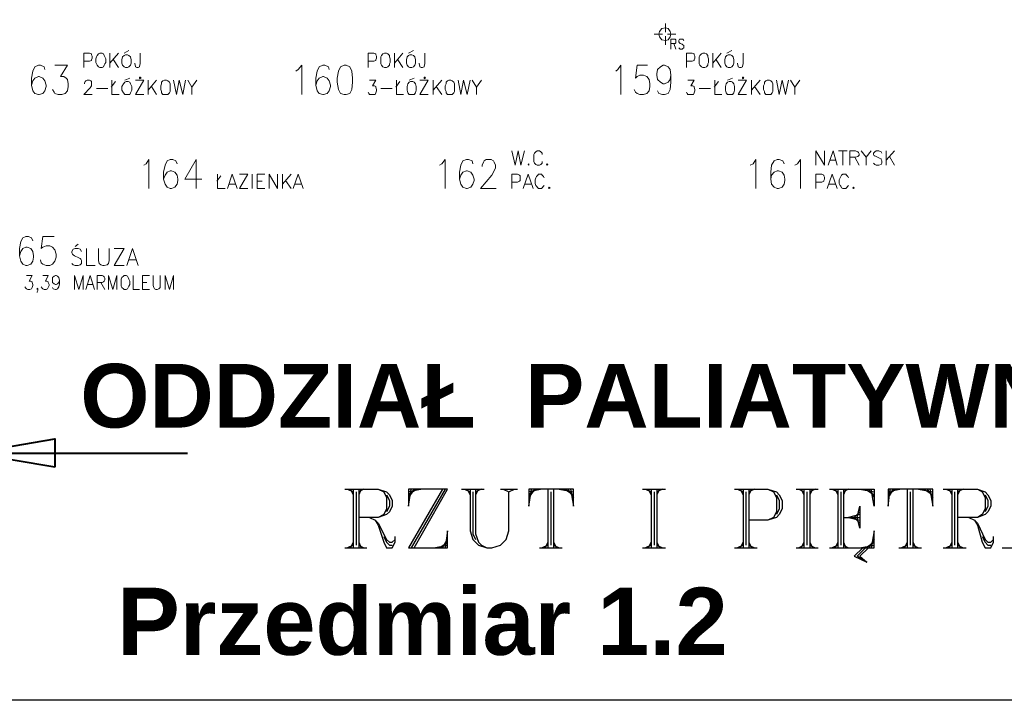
# Model space of a CAD drawing. Header units: millimetres. Extents: x 1 to 17496, y 1 to 30809.
# Tile 81 of 256: x 9743 to 10915, y 11395 to 12206. Entities that reach past the tile are written whole.
import ezdxf

# ---------------------------------------------------------------- set-up
doc = ezdxf.new("R2010")
doc.units = ezdxf.units.MM
doc.linetypes.add('CENTER', pattern=[2, 1.25, -0.25, 0.25, -0.25])
doc.layers.add('0_Przyz_granicze oddziałów', color=6, linetype='CENTER', lineweight=40)
doc.layers.add('SSO_opis pomieszczeń', color=5, linetype='Continuous', lineweight=25)
for name, color, linetype in [('0_Przyz_Opisy oddziałów', 5, 'Continuous'), ('Opisy', 255, 'Continuous'), ('PDF _Geometria', 7, 'Continuous')]:
    doc.layers.add(name, color=color, linetype=linetype)
doc.styles.add('arial', font='arialbd.ttf')

msp = doc.modelspace()

# ---------------------------------------------------------------- linework, layer by layer
at = {"layer": '0_Przyz_Opisy oddziałów', "lineweight": 40}
msp.add_lwpolyline([(9785.1, 11672.8), (9685.7, 11689.6), (9785.1, 11706.5)], close=True, dxfattribs=at)
msp.add_lwpolyline([(9685.7, 11689.6), (9943.1, 11689.6)], dxfattribs=at)
at = {"layer": 'Opisy', "lineweight": 18}
for points in [[(10498.5, 12188.2), (10508.6, 12188.2)], [(10512, 12185.7), (10512, 12175.6)], [(10514.5, 12188.2), (10524.6, 12188.2)], [(10518.7, 12170.5), (10518.7, 12182.3), (10523.7, 12182.3), (10524.6, 12181.5), (10524.6, 12178.1), (10523.7, 12177.3), (10518.7, 12177.3)], [(10533.9, 12180.7), (10533, 12182.3), (10528.8, 12182.3), (10528, 12180.7), (10528, 12179), (10528.8, 12178.1), (10529.6, 12177.3), (10532.2, 12176.4), (10533, 12175.6), (10533.9, 12174.8), (10533.9, 12172.2), (10533, 12171.4), (10532.2, 12170.5), (10529.6, 12170.5), (10528.8, 12171.4), (10528, 12172.2)], [(9867.7, 12165.5), (9873.5, 12168.9)], [(10206.2, 12165.5), (10212.1, 12168.9)], [(10522.1, 12177.3), (10524.6, 12170.5)], [(10585.2, 12165.5), (10591.1, 12168.9)], [(9819.6, 12148.7), (9819.6, 12165.5), (9826.4, 12165.5), (9828.9, 12164.7), (9828.9, 12163.8), (9829.8, 12162.1), (9829.8, 12159.6), (9828.9, 12157.9), (9828.9, 12157.1), (9826.4, 12156.2), (9819.6, 12156.2)], [(9850.8, 12165.5), (9850.8, 12148.7)], [(9860.9, 12165.5), (9850.8, 12153.7)], [(9855, 12157.9), (9860.9, 12148.7)], [(9887, 12165.5), (9887, 12152.9), (9886.2, 12150.3), (9886.2, 12149.5), (9884.5, 12148.7), (9882.8, 12148.7), (9881.1, 12149.5), (9881.1, 12150.3), (9880.3, 12152.9), (9880.3, 12153.7)], [(10158.2, 12148.7), (10158.2, 12165.5), (10165, 12165.5), (10167.5, 12164.7), (10167.5, 12163.8), (10168.3, 12162.1), (10168.3, 12159.6), (10167.5, 12157.9), (10167.5, 12157.1), (10165, 12156.2), (10158.2, 12156.2)], [(10189.4, 12165.5), (10189.4, 12148.7)], [(10199.5, 12165.5), (10189.4, 12153.7)], [(10193.6, 12157.9), (10199.5, 12148.7)], [(10225.6, 12165.5), (10225.6, 12152.9), (10224.8, 12150.3), (10224.8, 12149.5), (10223.1, 12148.7), (10221.4, 12148.7), (10219.7, 12149.5), (10219.7, 12150.3), (10218.9, 12152.9), (10218.9, 12153.7)], [(10537.2, 12148.7), (10537.2, 12165.5), (10544, 12165.5), (10546.5, 12164.7), (10546.5, 12163.8), (10547.3, 12162.1), (10547.3, 12159.6), (10546.5, 12157.9), (10546.5, 12157.1), (10544, 12156.2), (10537.2, 12156.2)], [(10568.4, 12165.5), (10568.4, 12148.7)], [(10578.5, 12165.5), (10568.4, 12153.7)], [(10572.6, 12157.9), (10578.5, 12148.7)], [(10604.6, 12165.5), (10604.6, 12152.9), (10603.8, 12150.3), (10603.8, 12149.5), (10602.1, 12148.7), (10600.4, 12148.7), (10598.7, 12149.5), (10598.7, 12150.3), (10597.9, 12152.9), (10597.9, 12153.7)], [(9773.3, 12146.1), (9772.5, 12149.5), (9768.3, 12151.2), (9765.7, 12151.2), (9761.5, 12149.5), (9759, 12144.4), (9757.3, 12136), (9757.3, 12127.6), (9759, 12120.9), (9761.5, 12117.5), (9765.7, 12116.6), (9766.6, 12116.6), (9770.8, 12117.5), (9773.3, 12120.9), (9775, 12125.9), (9775, 12127.6), (9773.3, 12132.6), (9770.8, 12136), (9766.6, 12137.7), (9765.7, 12137.7), (9761.5, 12136), (9759, 12132.6), (9757.3, 12127.6)], [(9785.1, 12151.2), (9800.3, 12151.2), (9791.9, 12137.7), (9796.1, 12137.7), (9798.6, 12136), (9800.3, 12134.3), (9801.1, 12129.3), (9801.1, 12125.9), (9800.3, 12120.9), (9797.7, 12117.5), (9793.5, 12116.6), (9789.3, 12116.6), (9785.1, 12117.5), (9784.3, 12119.2), (9782.6, 12122.5)], [(10072.3, 12144.4), (10074.8, 12146.1), (10079.1, 12151.2), (10079.1, 12116.6)], [(10111.9, 12146.1), (10111.1, 12149.5), (10106.8, 12151.2), (10104.3, 12151.2), (10100.1, 12149.5), (10097.6, 12144.4), (10095.9, 12136), (10095.9, 12127.6), (10097.6, 12120.9), (10100.1, 12117.5), (10104.3, 12116.6), (10105.2, 12116.6), (10109.4, 12117.5), (10111.9, 12120.9), (10113.6, 12125.9), (10113.6, 12127.6), (10111.9, 12132.6), (10109.4, 12136), (10105.2, 12137.7), (10104.3, 12137.7), (10100.1, 12136), (10097.6, 12132.6), (10095.9, 12127.6)], [(10453, 12144.4), (10455.5, 12146.1), (10458.9, 12151.2), (10458.9, 12116.6)], [(10490.9, 12151.2), (10478.3, 12151.2), (10476.6, 12136), (10478.3, 12137.7), (10481.6, 12139.4), (10485.8, 12139.4), (10490.1, 12137.7), (10492.6, 12134.3), (10493.4, 12129.3), (10493.4, 12125.9), (10492.6, 12120.9), (10490.1, 12117.5), (10485.8, 12116.6), (10481.6, 12116.6), (10478.3, 12117.5), (10476.6, 12119.2), (10474.9, 12122.5)], [(10518.7, 12139.4), (10517.9, 12134.3), (10515.3, 12131), (10511.1, 12129.3), (10509.4, 12129.3), (10506.1, 12131), (10502.7, 12134.3), (10501.8, 12139.4), (10501.8, 12141.1), (10502.7, 12146.1), (10506.1, 12149.5), (10509.4, 12151.2), (10511.1, 12151.2), (10515.3, 12149.5), (10517.9, 12146.1), (10518.7, 12139.4), (10518.7, 12131), (10517.9, 12122.5), (10515.3, 12117.5), (10511.1, 12116.6), (10508.6, 12116.6), (10504.4, 12117.5), (10502.7, 12120.9)], [(9820.5, 12129.3), (9820.5, 12130.1), (9821.3, 12131.8), (9822.2, 12132.6), (9823.9, 12133.5), (9826.4, 12133.5), (9828.1, 12132.6), (9828.9, 12131.8), (9828.9, 12126.8), (9827.2, 12124.2), (9819.6, 12116.6), (9829.8, 12116.6)], [(9852.5, 12125.1), (9857.5, 12131.8)], [(9853.3, 12133.5), (9853.3, 12116.6), (9861.8, 12116.6)], [(9868.5, 12133.5), (9874.4, 12136)], [(9881.1, 12133.5), (9891.2, 12133.5), (9881.1, 12116.6), (9891.2, 12116.6)], [(9896.3, 12133.5), (9896.3, 12116.6)], [(9906.4, 12133.5), (9896.3, 12121.7)], [(9926.6, 12133.5), (9930, 12116.6), (9933.3, 12133.5), (9937.6, 12116.6), (9940.9, 12133.5)], [(9943.5, 12133.5), (9948.5, 12125.1), (9948.5, 12116.6)], [(9954.4, 12133.5), (9948.5, 12125.1)], [(10159.9, 12133.5), (10167.5, 12133.5), (10163.3, 12126.8), (10165.8, 12126.8), (10167.5, 12125.9), (10167.5, 12125.1), (10168.3, 12122.5), (10168.3, 12120.9), (10167.5, 12118.3), (10166.6, 12116.6), (10159.9, 12116.6), (10159.1, 12117.5), (10158.2, 12119.2)], [(10191.1, 12125.1), (10196.1, 12131.8)], [(10191.9, 12133.5), (10191.9, 12116.6), (10200.3, 12116.6)], [(10207.1, 12133.5), (10213, 12136)], [(10219.7, 12133.5), (10229.8, 12133.5), (10219.7, 12116.6), (10229.8, 12116.6)], [(10235.7, 12133.5), (10235.7, 12116.6)], [(10245.8, 12133.5), (10235.7, 12121.7)], [(10265.2, 12133.5), (10268.6, 12116.6), (10271.9, 12133.5), (10276.1, 12116.6), (10279.5, 12133.5)], [(10282, 12133.5), (10287.1, 12125.1), (10287.1, 12116.6)], [(10293, 12133.5), (10287.1, 12125.1)], [(10538.9, 12133.5), (10546.5, 12133.5), (10542.3, 12126.8), (10544.8, 12126.8), (10546.5, 12125.9), (10546.5, 12125.1), (10547.3, 12122.5), (10547.3, 12120.9), (10546.5, 12118.3), (10545.6, 12116.6), (10538.9, 12116.6), (10538.1, 12117.5), (10537.2, 12119.2)], [(10570.1, 12125.1), (10575.1, 12131.8)], [(10570.9, 12133.5), (10570.9, 12116.6), (10579.3, 12116.6)], [(10586.1, 12133.5), (10592, 12136)], [(10598.7, 12133.5), (10608.8, 12133.5), (10598.7, 12116.6), (10608.8, 12116.6)], [(10614.7, 12133.5), (10614.7, 12116.6)], [(10624.8, 12133.5), (10614.7, 12121.7)], [(10644.2, 12133.5), (10647.6, 12116.6), (10650.9, 12133.5), (10655.1, 12116.6), (10658.5, 12133.5)], [(10661, 12133.5), (10666.1, 12125.1), (10666.1, 12116.6)], [(10672, 12133.5), (10666.1, 12125.1)], [(9834.8, 12123.4), (9848.3, 12123.4)], [(9900.5, 12125.9), (9906.4, 12116.6)], [(10173.4, 12123.4), (10186.9, 12123.4)], [(10239.1, 12125.9), (10245.8, 12116.6)], [(10552.4, 12123.4), (10565.9, 12123.4)], [(10618.1, 12125.9), (10624.8, 12116.6)], [(10329.2, 12049.3), (10333.4, 12032.4), (10336.8, 12049.3), (10340.1, 12032.4), (10344.4, 12049.3)], [(10365.4, 12045.1), (10365.4, 12046.7), (10363.7, 12048.4), (10362, 12049.3), (10359.5, 12049.3), (10357.8, 12048.4), (10356.1, 12046.7), (10355.3, 12045.1), (10355.3, 12036.6), (10356.1, 12034.9), (10357.8, 12033.3), (10359.5, 12032.4), (10362, 12032.4), (10363.7, 12033.3), (10365.4, 12034.9), (10365.4, 12036.6)], [(10691.3, 12032.4), (10691.3, 12049.3), (10701.5, 12032.4), (10701.5, 12049.3)], [(10705.7, 12032.4), (10711.6, 12049.3), (10716.6, 12032.4)], [(10718.3, 12049.3), (10728.4, 12049.3)], [(10723.4, 12049.3), (10723.4, 12032.4)], [(10731.8, 12032.4), (10731.8, 12049.3), (10738.5, 12049.3), (10741, 12048.4), (10741.9, 12047.6), (10742.7, 12045.9), (10742.7, 12044.2), (10741.9, 12043.4), (10741, 12042.5), (10738.5, 12041.7), (10731.8, 12041.7)], [(10745.3, 12049.3), (10751.1, 12041.7), (10751.1, 12032.4)], [(10757, 12049.3), (10751.1, 12041.7)], [(10769.7, 12046.7), (10768.8, 12048.4), (10766.3, 12049.3), (10762.9, 12049.3), (10761.3, 12048.4), (10759.6, 12046.7), (10759.6, 12045.1), (10760.4, 12043.4), (10761.3, 12043.4), (10762.9, 12042.5), (10767.1, 12040.8), (10768.8, 12040), (10768.8, 12039.2), (10769.7, 12037.5), (10769.7, 12034.9), (10768.8, 12033.3), (10766.3, 12032.4), (10762.9, 12032.4), (10761.3, 12033.3), (10759.6, 12034.9)], [(10774.7, 12049.3), (10774.7, 12032.4)], [(10784.8, 12049.3), (10774.7, 12038.3)], [(9891.2, 12032.4), (9893.8, 12034.1), (9897.1, 12039.2), (9897.1, 12004.6)], [(9930.8, 12034.1), (9929.1, 12037.5), (9925.8, 12039.2), (9922.4, 12039.2), (9919, 12037.5), (9916.5, 12032.4), (9914.8, 12024), (9914.8, 12015.6), (9916.5, 12009.7), (9919, 12006.3), (9922.4, 12004.6), (9924.1, 12004.6), (9928.3, 12006.3), (9930.8, 12009.7), (9931.7, 12013.9), (9931.7, 12015.6), (9930.8, 12020.6), (9928.3, 12024), (9924.1, 12025.7), (9922.4, 12025.7), (9919, 12024), (9916.5, 12020.6), (9914.8, 12015.6)], [(9953.6, 12004.6), (9953.6, 12039.2), (9940.1, 12015.6), (9960.3, 12015.6)], [(10243.3, 12032.4), (10245.8, 12034.1), (10250, 12039.2), (10250, 12004.6)], [(10282.9, 12034.1), (10282, 12037.5), (10277.8, 12039.2), (10275.3, 12039.2), (10271.1, 12037.5), (10268.6, 12032.4), (10266.9, 12024), (10266.9, 12015.6), (10268.6, 12009.7), (10271.1, 12006.3), (10275.3, 12004.6), (10276.1, 12004.6), (10280.3, 12006.3), (10282.9, 12009.7), (10284.6, 12013.9), (10284.6, 12015.6), (10282.9, 12020.6), (10280.3, 12024), (10276.1, 12025.7), (10275.3, 12025.7), (10271.1, 12024), (10268.6, 12020.6), (10266.9, 12015.6)], [(10293.8, 12030.7), (10293.8, 12032.4), (10295.5, 12035.8), (10296.3, 12037.5), (10298.9, 12039.2), (10304.8, 12039.2), (10307.3, 12037.5), (10308.1, 12035.8), (10309.8, 12032.4), (10309.8, 12029.1), (10308.1, 12025.7), (10305.6, 12020.6), (10292.1, 12004.6), (10310.7, 12004.6)], [(10613, 12032.4), (10616.4, 12034.1), (10619.8, 12039.2), (10619.8, 12004.6)], [(10653.4, 12034.1), (10651.8, 12037.5), (10647.6, 12039.2), (10645, 12039.2), (10641.7, 12037.5), (10638.3, 12032.4), (10637.4, 12024), (10637.4, 12015.6), (10638.3, 12009.7), (10641.7, 12006.3), (10645, 12004.6), (10646.7, 12004.6), (10650.9, 12006.3), (10653.4, 12009.7), (10654.3, 12013.9), (10654.3, 12015.6), (10653.4, 12020.6), (10650.9, 12024), (10646.7, 12025.7), (10645, 12025.7), (10641.7, 12024), (10638.3, 12020.6), (10637.4, 12015.6)], [(10666.1, 12032.4), (10669.5, 12034.1), (10672.8, 12039.2), (10672.8, 12004.6)], [(10707.4, 12038.3), (10714.9, 12038.3)], [(10737.7, 12041.7), (10742.7, 12032.4)], [(10778.9, 12042.5), (10784.8, 12032.4)], [(9978, 12013.1), (9983, 12019.8)], [(9978.8, 12021.5), (9978.8, 12004.6), (9988.1, 12004.6)], [(9990.6, 12004.6), (9996.5, 12021.5), (10002.4, 12004.6)], [(10015, 12004.6), (10004.9, 12004.6), (10015, 12021.5), (10004.9, 12021.5)], [(10020.1, 12021.5), (10020.1, 12004.6)], [(10035.3, 12004.6), (10026, 12004.6), (10026, 12021.5), (10035.3, 12021.5)], [(10040.3, 12004.6), (10040.3, 12021.5), (10050.4, 12004.6), (10050.4, 12021.5)], [(10056.3, 12021.5), (10056.3, 12004.6)], [(10066.4, 12021.5), (10056.3, 12009.7)], [(10059.7, 12013.9), (10066.4, 12004.6)], [(10068.9, 12004.6), (10074.8, 12021.5), (10080.7, 12004.6)], [(10329.2, 12004.6), (10329.2, 12021.5), (10335.9, 12021.5), (10338.5, 12020.6), (10339.3, 12019.8), (10339.3, 12013.9), (10338.5, 12013.1), (10335.9, 12012.2), (10329.2, 12012.2)], [(10342.7, 12004.6), (10348.6, 12021.5), (10354.5, 12004.6)], [(10367.9, 12017.3), (10367.1, 12018.9), (10365.4, 12020.6), (10364.6, 12021.5), (10361.2, 12021.5), (10360.4, 12020.6), (10358.7, 12018.9), (10357.8, 12017.3), (10357, 12014.7), (10357, 12010.5), (10357.8, 12008), (10358.7, 12007.2), (10360.4, 12005.5), (10361.2, 12004.6), (10364.6, 12004.6), (10365.4, 12005.5), (10367.1, 12007.2), (10367.9, 12008)], [(10691.3, 12004.6), (10691.3, 12021.5), (10698.1, 12021.5), (10700.6, 12020.6), (10700.6, 12019.8), (10701.5, 12018.1), (10701.5, 12015.6), (10700.6, 12013.9), (10700.6, 12013.1), (10698.1, 12012.2), (10691.3, 12012.2)], [(10704.8, 12004.6), (10710.7, 12021.5), (10716.6, 12004.6)], [(10730.1, 12017.3), (10729.2, 12018.9), (10727.6, 12020.6), (10726.7, 12021.5), (10723.4, 12021.5), (10721.7, 12020.6), (10720.8, 12018.9), (10720, 12017.3), (10719.1, 12014.7), (10719.1, 12010.5), (10720, 12008), (10720.8, 12007.2), (10721.7, 12005.5), (10723.4, 12004.6), (10726.7, 12004.6), (10727.6, 12005.5), (10729.2, 12007.2), (10730.1, 12008)], [(9993.1, 12009.7), (9999.9, 12009.7)], [(10026, 12013.1), (10031.9, 12013.1)], [(10071.5, 12009.7), (10078.2, 12009.7)], [(10344.4, 12009.7), (10351.9, 12009.7)], [(10706.5, 12009.7), (10714.1, 12009.7)], [(9759, 11942.3), (9757.3, 11945.7), (9754, 11947.4), (9750.6, 11947.4), (9747.2, 11945.7), (9744.7, 11941.5), (9743, 11933), (9743, 11924.6), (9744.7, 11917.9), (9747.2, 11914.5), (9750.6, 11912.8), (9752.3, 11912.8), (9756.5, 11914.5), (9759, 11917.9), (9759.8, 11922.9), (9759.8, 11924.6), (9759, 11929.7), (9756.5, 11933), (9752.3, 11934.7), (9750.6, 11934.7), (9747.2, 11933), (9744.7, 11929.7), (9743, 11924.6)], [(9784.3, 11947.4), (9770.8, 11947.4), (9769.1, 11933), (9770.8, 11934.7), (9775, 11936.4), (9779.2, 11936.4), (9782.6, 11934.7), (9785.1, 11931.4), (9786.8, 11926.3), (9786.8, 11922.9), (9785.1, 11917.9), (9782.6, 11914.5), (9779.2, 11912.8), (9775, 11912.8), (9770.8, 11914.5), (9769.1, 11916.2), (9768.3, 11919.6)], [(9817.1, 11929.7), (9815.4, 11932.2), (9812.9, 11933), (9809.5, 11933), (9807, 11932.2), (9805.3, 11929.7), (9805.3, 11928), (9806.2, 11926.3), (9807, 11925.5), (9808.7, 11924.6), (9813.8, 11922.1), (9815.4, 11921.2), (9816.3, 11920.4), (9817.1, 11918.7), (9817.1, 11915.4), (9815.4, 11913.7), (9812.9, 11912.8), (9809.5, 11912.8), (9807, 11913.7), (9805.3, 11915.4)], [(9809.5, 11935.6), (9812.9, 11938.1)], [(9823, 11933), (9823, 11912.8), (9833.1, 11912.8)], [(9837.3, 11933), (9837.3, 11918.7), (9838.2, 11915.4), (9839.9, 11913.7), (9842.4, 11912.8), (9844.1, 11912.8), (9847.4, 11913.7), (9849.1, 11915.4), (9850, 11918.7), (9850, 11933)], [(9867.7, 11912.8), (9855.9, 11912.8), (9867.7, 11933), (9855.9, 11933)], [(9871, 11912.8), (9877.8, 11933), (9884.5, 11912.8)], [(9873.5, 11919.6), (9882, 11919.6)], [(9751.4, 11901), (9758.2, 11901), (9754.8, 11894.3), (9756.5, 11894.3), (9758.2, 11893.5), (9758.2, 11892.6), (9759, 11890.1), (9759, 11889.2), (9758.2, 11886.7), (9757.3, 11885), (9755.6, 11884.2), (9753.1, 11884.2), (9751.4, 11885), (9750.6, 11885.9), (9749.7, 11887.6)], [(9770.8, 11901), (9777.5, 11901), (9774.2, 11894.3), (9775.9, 11894.3), (9777.5, 11893.5), (9777.5, 11892.6), (9778.4, 11890.1), (9778.4, 11889.2), (9777.5, 11886.7), (9776.7, 11885), (9775, 11884.2), (9772.5, 11884.2), (9770.8, 11885), (9770, 11885.9), (9769.1, 11887.6)], [(9791, 11895.1), (9790.2, 11892.6), (9788.5, 11890.9), (9786.8, 11890.1), (9786, 11890.1), (9784.3, 11890.9), (9782.6, 11892.6), (9782.6, 11898.5), (9784.3, 11900.2), (9786, 11901), (9786.8, 11901), (9788.5, 11900.2), (9790.2, 11898.5), (9791, 11895.1), (9791, 11890.9), (9790.2, 11887.6), (9788.5, 11885), (9786.8, 11884.2), (9786, 11884.2), (9783.4, 11885), (9782.6, 11886.7)], [(9808.7, 11884.2), (9808.7, 11901), (9813.8, 11884.2), (9818.8, 11901), (9818.8, 11884.2)], [(9822.2, 11884.2), (9827.2, 11901), (9832.3, 11884.2)], [(9835.6, 11884.2), (9835.6, 11901), (9841.5, 11901), (9843.2, 11900.2), (9844.1, 11899.4), (9844.9, 11897.7), (9844.9, 11896), (9844.1, 11894.3), (9843.2, 11893.5), (9841.5, 11892.6), (9835.6, 11892.6)], [(9849.1, 11884.2), (9849.1, 11901), (9854.2, 11884.2), (9859.2, 11901), (9859.2, 11884.2)], [(9878.6, 11901), (9878.6, 11884.2), (9886.2, 11884.2)], [(9898, 11884.2), (9889.6, 11884.2), (9889.6, 11901), (9898, 11901)], [(9902.2, 11901), (9902.2, 11889.2), (9903, 11886.7), (9903.9, 11885), (9905.6, 11884.2), (9907.2, 11884.2), (9908.9, 11885), (9910.6, 11886.7), (9910.6, 11901)], [(9916.5, 11884.2), (9916.5, 11901), (9921.6, 11884.2), (9926.6, 11901), (9926.6, 11884.2)], [(9764.9, 11885), (9764.1, 11884.2), (9764.1, 11885.9), (9764.9, 11885), (9764.9, 11883.3), (9764.1, 11881.7), (9764.1, 11880.8)], [(9823.9, 11890.1), (9830.6, 11890.1)], [(9839.9, 11892.6), (9844.9, 11884.2)], [(9889.6, 11892.6), (9894.6, 11892.6)]]:
    msp.add_lwpolyline(points, dxfattribs=at)
for points in [[(9839, 12165.5), (9837.3, 12164.7), (9835.6, 12163), (9834.8, 12161.3), (9834, 12158.8), (9834, 12154.5), (9834.8, 12152.9), (9835.6, 12151.2), (9837.3, 12149.5), (9839, 12148.7), (9841.5, 12148.7), (9843.2, 12149.5), (9844.1, 12151.2), (9844.9, 12152.9), (9845.8, 12154.5), (9845.8, 12158.8), (9844.9, 12161.3), (9844.1, 12163), (9843.2, 12164.7), (9841.5, 12165.5)], [(9869.3, 12163.8), (9867.7, 12163), (9866, 12161.3), (9865.1, 12157.9), (9865.1, 12153.7), (9866, 12151.2), (9867.7, 12149.5), (9869.3, 12148.7), (9871.9, 12148.7), (9873.5, 12149.5), (9875.2, 12151.2), (9876.1, 12153.7), (9876.1, 12157.9), (9875.2, 12161.3), (9873.5, 12163), (9871.9, 12163.8)], [(10177.6, 12165.5), (10175.9, 12164.7), (10174.2, 12163), (10173.4, 12161.3), (10173.4, 12152.9), (10174.2, 12151.2), (10175.9, 12149.5), (10177.6, 12148.7), (10180.1, 12148.7), (10181.8, 12149.5), (10183.5, 12151.2), (10183.5, 12152.9), (10184.3, 12154.5), (10184.3, 12158.8), (10183.5, 12161.3), (10183.5, 12163), (10181.8, 12164.7), (10180.1, 12165.5)], [(10207.9, 12163.8), (10206.2, 12163), (10204.5, 12161.3), (10203.7, 12157.9), (10203.7, 12153.7), (10204.5, 12151.2), (10206.2, 12149.5), (10207.9, 12148.7), (10210.4, 12148.7), (10212.1, 12149.5), (10213.8, 12151.2), (10214.6, 12153.7), (10214.6, 12157.9), (10213.8, 12161.3), (10212.1, 12163), (10210.4, 12163.8)], [(10556.6, 12165.5), (10554.9, 12164.7), (10553.2, 12163), (10552.4, 12161.3), (10552.4, 12152.9), (10553.2, 12151.2), (10554.9, 12149.5), (10556.6, 12148.7), (10559.1, 12148.7), (10560.8, 12149.5), (10562.5, 12151.2), (10562.5, 12152.9), (10563.3, 12154.5), (10563.3, 12158.8), (10562.5, 12161.3), (10562.5, 12163), (10560.8, 12164.7), (10559.1, 12165.5)], [(10586.9, 12163.8), (10585.2, 12163), (10583.5, 12161.3), (10582.7, 12157.9), (10582.7, 12153.7), (10583.5, 12151.2), (10585.2, 12149.5), (10586.9, 12148.7), (10589.4, 12148.7), (10591.1, 12149.5), (10592.8, 12151.2), (10593.7, 12153.7), (10593.7, 12157.9), (10592.8, 12161.3), (10591.1, 12163), (10589.4, 12163.8)], [(10129.6, 12151.2), (10125.4, 12149.5), (10122.8, 12144.4), (10121.2, 12136), (10121.2, 12131), (10122.8, 12122.5), (10125.4, 12117.5), (10129.6, 12116.6), (10132.1, 12116.6), (10136.3, 12117.5), (10138.8, 12122.5), (10139.7, 12131), (10139.7, 12136), (10138.8, 12144.4), (10136.3, 12149.5), (10132.1, 12151.2)], [(9870.2, 12131.8), (9868.5, 12131), (9866.8, 12129.3), (9865.1, 12125.9), (9865.1, 12121.7), (9866.8, 12118.3), (9868.5, 12116.6), (9874.4, 12116.6), (9875.2, 12118.3), (9876.9, 12121.7), (9876.9, 12125.9), (9875.2, 12129.3), (9874.4, 12131), (9872.7, 12131.8)], [(9887.9, 12136), (9887, 12136.9), (9886.2, 12136.9), (9886.2, 12136), (9887, 12135.2), (9887, 12136)], [(9915.7, 12133.5), (9914, 12132.6), (9912.3, 12131), (9912.3, 12129.3), (9911.4, 12126.8), (9911.4, 12122.5), (9912.3, 12120), (9912.3, 12118.3), (9914, 12116.6), (9919.9, 12116.6), (9921.6, 12118.3), (9922.4, 12120), (9922.4, 12129.3), (9921.6, 12131), (9919.9, 12132.6), (9918.2, 12133.5)], [(10208.8, 12131.8), (10207.1, 12131), (10205.4, 12129.3), (10204.5, 12125.9), (10204.5, 12121.7), (10205.4, 12118.3), (10207.1, 12116.6), (10213, 12116.6), (10214.6, 12118.3), (10215.5, 12121.7), (10215.5, 12125.9), (10214.6, 12129.3), (10213, 12131), (10211.3, 12131.8)], [(10226.4, 12136), (10225.6, 12136.9), (10224.8, 12136.9), (10224.8, 12136), (10225.6, 12135.2), (10225.6, 12136)], [(10254.2, 12133.5), (10252.5, 12132.6), (10250.9, 12131), (10250.9, 12129.3), (10250, 12126.8), (10250, 12122.5), (10250.9, 12120), (10250.9, 12118.3), (10252.5, 12116.6), (10258.4, 12116.6), (10260.1, 12118.3), (10261, 12120), (10261, 12129.3), (10260.1, 12131), (10258.4, 12132.6), (10256.8, 12133.5)], [(10587.8, 12131.8), (10586.1, 12131), (10584.4, 12129.3), (10583.5, 12125.9), (10583.5, 12121.7), (10584.4, 12118.3), (10586.1, 12116.6), (10592, 12116.6), (10593.7, 12118.3), (10594.5, 12121.7), (10594.5, 12125.9), (10593.7, 12129.3), (10592, 12131), (10590.3, 12131.8)], [(10605.4, 12136), (10604.6, 12136.9), (10603.8, 12136.9), (10603.8, 12136), (10604.6, 12135.2), (10604.6, 12136)], [(10633.2, 12133.5), (10631.6, 12132.6), (10629.9, 12131), (10629.9, 12129.3), (10629, 12126.8), (10629, 12122.5), (10629.9, 12120), (10629.9, 12118.3), (10631.6, 12116.6), (10637.4, 12116.6), (10639.1, 12118.3), (10640, 12120), (10640, 12129.3), (10639.1, 12131), (10637.4, 12132.6), (10635.8, 12133.5)], [(10349.4, 12034.1), (10348.6, 12033.3), (10349.4, 12032.4)], [(10371.3, 12034.1), (10370.5, 12033.3), (10371.3, 12032.4), (10372.1, 12033.3)], [(10373.8, 12006.3), (10373, 12005.5), (10373.8, 12004.6), (10374.7, 12005.5)], [(10736, 12006.3), (10735.1, 12005.5), (10736, 12004.6), (10736.8, 12005.5)], [(9867.7, 11901), (9866.8, 11900.2), (9865.1, 11898.5), (9864.3, 11896.8), (9864.3, 11888.4), (9865.1, 11886.7), (9866.8, 11885), (9867.7, 11884.2), (9870.2, 11884.2), (9871.9, 11885), (9872.7, 11886.7), (9873.5, 11888.4), (9874.4, 11890.1), (9874.4, 11894.3), (9873.5, 11896.8), (9872.7, 11898.5), (9871.9, 11900.2), (9870.2, 11901)]]:
    msp.add_lwpolyline(points, close=True, dxfattribs=at)
at = {"layer": 'PDF _Geometria'}
msp.add_lwpolyline([(1887, 15398.1), (14038.1, 15398.1), (14038.1, 11395.3), (1887, 11395.3)], close=True, dxfattribs=at)
at = {"layer": 'PDF _Geometria', "lineweight": 18}
msp.add_lwpolyline([(10518.7, 12188.2), (10517.9, 12191.6), (10515.3, 12195), (10512, 12195.8), (10507.7, 12195), (10505.2, 12191.6), (10504.4, 12188.2), (10505.2, 12184.9), (10507.7, 12181.5), (10512, 12180.7), (10515.3, 12181.5), (10517.9, 12184.9)], close=True, dxfattribs=at)
msp.add_lwpolyline([(10512, 12200.9), (10512, 12190.8)], dxfattribs=at)
at = {"layer": 'PDF _Geometria', "lineweight": 25}
for points in [[(10130.4, 11646.7), (10170, 11646.7), (10180.1, 11643.3), (10183.5, 11639.9), (10186.9, 11633.2), (10186.9, 11626.5), (10183.5, 11619.7), (10180.1, 11616.4), (10170, 11613), (10147.3, 11613)], [(10133.8, 11646.7), (10140.5, 11643.3)], [(10137.2, 11646.7), (10140.5, 11639.9)], [(10140.5, 11646.7), (10140.5, 11576.8)], [(10143.9, 11643.3), (10143.9, 11580.1)], [(10147.3, 11646.7), (10147.3, 11576.8)], [(10149.8, 11646.7), (10147.3, 11639.9)], [(10153.2, 11646.7), (10147.3, 11643.3)], [(10170, 11646.7), (10176.7, 11643.3), (10180.1, 11636.6), (10180.1, 11623.1), (10176.7, 11616.4), (10170, 11613)], [(10180.1, 11639.9), (10183.5, 11633.2), (10183.5, 11626.5), (10180.1, 11619.7)], [(10213, 11576.8), (10252.5, 11646.7), (10206.2, 11646.7), (10206.2, 11626.5), (10209.6, 11646.7)], [(10246.7, 11646.7), (10206.2, 11576.8), (10252.5, 11576.8), (10252.5, 11597), (10250, 11576.8)], [(10213, 11646.7), (10206.2, 11636.6)], [(10216.3, 11646.7), (10206.2, 11639.9)], [(10223.1, 11646.7), (10206.2, 11643.3)], [(10250, 11646.7), (10209.6, 11576.8)], [(10269.4, 11646.7), (10296.3, 11646.7)], [(10272.8, 11646.7), (10279.5, 11643.3)], [(10276.1, 11646.7), (10279.5, 11639.9)], [(10279.5, 11646.7), (10279.5, 11597), (10282.9, 11586.9), (10289.6, 11580.1), (10299.7, 11576.8), (10305.6, 11576.8), (10315.7, 11580.1), (10322.5, 11586.9), (10325.8, 11597), (10325.8, 11643.3)], [(10282.9, 11643.3), (10282.9, 11593.6), (10286.2, 11586.9)], [(10286.2, 11646.7), (10286.2, 11593.6), (10289.6, 11583.5), (10293, 11580.1), (10299.7, 11576.8)], [(10289.6, 11646.7), (10286.2, 11639.9)], [(10293, 11646.7), (10286.2, 11643.3)], [(10315.7, 11646.7), (10335.9, 11646.7)], [(10319.1, 11646.7), (10325.8, 11643.3), (10332.6, 11646.7)], [(10399.1, 11646.7), (10402.5, 11626.5), (10402.5, 11646.7), (10349.4, 11646.7), (10349.4, 11626.5), (10352.8, 11646.7)], [(10356.1, 11646.7), (10349.4, 11636.6)], [(10358.7, 11646.7), (10349.4, 11639.9)], [(10365.4, 11646.7), (10349.4, 11643.3)], [(10372.1, 11646.7), (10372.1, 11576.8)], [(10375.5, 11643.3), (10375.5, 11580.1)], [(10378.9, 11646.7), (10378.9, 11576.8)], [(10385.6, 11646.7), (10402.5, 11643.3)], [(10392.4, 11646.7), (10402.5, 11639.9)], [(10395.7, 11646.7), (10402.5, 11636.6)], [(10485, 11646.7), (10512, 11646.7)], [(10488.4, 11646.7), (10495.1, 11643.3)], [(10491.7, 11646.7), (10495.1, 11639.9)], [(10495.1, 11646.7), (10495.1, 11576.8)], [(10498.5, 11643.3), (10498.5, 11580.1)], [(10501.8, 11646.7), (10501.8, 11576.8)], [(10505.2, 11646.7), (10501.8, 11639.9)], [(10508.6, 11646.7), (10501.8, 11643.3)], [(10594.5, 11646.7), (10634.1, 11646.7), (10644.2, 11643.3), (10647.6, 11639.9), (10650.9, 11633.2), (10650.9, 11623.1), (10647.6, 11616.4), (10644.2, 11613), (10634.1, 11609.6), (10611.3, 11609.6)], [(10597.9, 11646.7), (10604.6, 11643.3)], [(10601.2, 11646.7), (10604.6, 11639.9)], [(10604.6, 11646.7), (10604.6, 11576.8)], [(10608, 11643.3), (10608, 11580.1)], [(10611.3, 11646.7), (10611.3, 11576.8)], [(10614.7, 11646.7), (10611.3, 11639.9)], [(10618.1, 11646.7), (10611.3, 11643.3)], [(10634.1, 11646.7), (10640.8, 11643.3), (10644.2, 11636.6), (10644.2, 11619.7), (10640.8, 11613), (10634.1, 11609.6)], [(10644.2, 11639.9), (10647.6, 11633.2), (10647.6, 11623.1), (10644.2, 11616.4)], [(10667.8, 11646.7), (10693.9, 11646.7)], [(10671.1, 11646.7), (10677, 11643.3)], [(10673.7, 11646.7), (10677, 11639.9)], [(10677, 11646.7), (10677, 11576.8)], [(10680.4, 11643.3), (10680.4, 11580.1)], [(10683.8, 11646.7), (10683.8, 11576.8)], [(10687.1, 11646.7), (10683.8, 11639.9)], [(10690.5, 11646.7), (10683.8, 11643.3)], [(10707.4, 11646.7), (10760.4, 11646.7), (10760.4, 11626.5), (10757, 11646.7)], [(10710.7, 11646.7), (10717.5, 11643.3)], [(10714.1, 11646.7), (10717.5, 11639.9)], [(10717.5, 11646.7), (10717.5, 11576.8)], [(10720.8, 11643.3), (10720.8, 11580.1)], [(10724.2, 11646.7), (10724.2, 11576.8)], [(10726.7, 11646.7), (10724.2, 11639.9)], [(10730.1, 11646.7), (10724.2, 11643.3)], [(10743.6, 11646.7), (10760.4, 11643.3)], [(10750.3, 11646.7), (10760.4, 11639.9)], [(10753.7, 11646.7), (10760.4, 11636.6)], [(10826.9, 11646.7), (10830.3, 11626.5), (10830.3, 11646.7), (10777.3, 11646.7), (10777.3, 11626.5), (10779.8, 11646.7)], [(10783.2, 11646.7), (10777.3, 11636.6)], [(10786.5, 11646.7), (10777.3, 11639.9)], [(10793.3, 11646.7), (10777.3, 11643.3)], [(10800, 11646.7), (10800, 11576.8)], [(10803.4, 11643.3), (10803.4, 11580.1)], [(10806.7, 11646.7), (10806.7, 11576.8)], [(10813.5, 11646.7), (10830.3, 11643.3)], [(10820.2, 11646.7), (10830.3, 11639.9)], [(10823.6, 11646.7), (10830.3, 11636.6)], [(10842.9, 11646.7), (10883.4, 11646.7), (10892.6, 11643.3), (10896, 11639.9), (10899.4, 11633.2), (10899.4, 11626.5), (10896, 11619.7), (10892.6, 11616.4), (10883.4, 11613), (10859.8, 11613)], [(10846.3, 11646.7), (10853.1, 11643.3)], [(10849.7, 11646.7), (10853.1, 11639.9)], [(10853.1, 11646.7), (10853.1, 11576.8)], [(10856.4, 11643.3), (10856.4, 11580.1)], [(10859.8, 11646.7), (10859.8, 11576.8)], [(10863.2, 11646.7), (10859.8, 11639.9)], [(10866.5, 11646.7), (10859.8, 11643.3)], [(10883.4, 11646.7), (10889.3, 11643.3), (10892.6, 11636.6), (10892.6, 11623.1), (10889.3, 11616.4), (10883.4, 11613)], [(10892.6, 11639.9), (10896, 11633.2), (10896, 11626.5), (10892.6, 11619.7)], [(10743.6, 11616.4), (10730.1, 11613), (10743.6, 11609.6)], [(10743.6, 11619.7), (10736.8, 11613), (10743.6, 11606.3)], [(10159.9, 11613), (10166.6, 11609.6), (10170, 11603.7), (10176.7, 11583.5), (10180.1, 11576.8), (10186.9, 11576.8), (10190.2, 11583.5), (10190.2, 11590.3)], [(10166.6, 11609.6), (10170, 11606.3), (10180.1, 11586.9), (10183.5, 11583.5), (10186.9, 11583.5), (10190.2, 11586.9)], [(10724.2, 11613), (10743.6, 11613)], [(10873.3, 11613), (10880, 11609.6), (10883.4, 11603.7), (10889.3, 11583.5), (10892.6, 11576.8), (10899.4, 11576.8), (10902.7, 11583.5), (10902.7, 11590.3)], [(10880, 11609.6), (10883.4, 11606.3), (10892.6, 11586.9), (10896, 11583.5), (10899.4, 11583.5), (10902.7, 11586.9)], [(10707.4, 11576.8), (10760.4, 11576.8), (10760.4, 11597), (10757, 11576.8)], [(10140.5, 11580.1), (10133.8, 11576.8)], [(10140.5, 11583.5), (10137.2, 11576.8)], [(10147.3, 11583.5), (10149.8, 11576.8)], [(10147.3, 11580.1), (10153.2, 11576.8)], [(10176.7, 11590.3), (10180.1, 11583.5), (10183.5, 11580.1), (10186.9, 11580.1)], [(10236.5, 11576.8), (10252.5, 11580.1)], [(10243.3, 11576.8), (10252.5, 11583.5)], [(10246.7, 11576.8), (10252.5, 11586.9)], [(10372.1, 11580.1), (10365.4, 11576.8)], [(10372.1, 11583.5), (10368.8, 11576.8)], [(10378.9, 11583.5), (10382.3, 11576.8)], [(10378.9, 11580.1), (10385.6, 11576.8)], [(10495.1, 11580.1), (10488.4, 11576.8)], [(10495.1, 11583.5), (10491.7, 11576.8)], [(10501.8, 11583.5), (10505.2, 11576.8)], [(10501.8, 11580.1), (10508.6, 11576.8)], [(10604.6, 11580.1), (10597.9, 11576.8)], [(10604.6, 11583.5), (10601.2, 11576.8)], [(10611.3, 11583.5), (10614.7, 11576.8)], [(10611.3, 11580.1), (10618.1, 11576.8)], [(10677, 11580.1), (10671.1, 11576.8)], [(10677, 11583.5), (10673.7, 11576.8)], [(10683.8, 11583.5), (10687.1, 11576.8)], [(10683.8, 11580.1), (10690.5, 11576.8)], [(10717.5, 11580.1), (10710.7, 11576.8)], [(10717.5, 11583.5), (10714.1, 11576.8)], [(10724.2, 11583.5), (10726.7, 11576.8)], [(10724.2, 11580.1), (10730.1, 11576.8)], [(10760.4, 11586.9), (10753.7, 11576.8), (10743.6, 11566.7), (10752, 11559.9), (10740.2, 11566.7), (10750.3, 11576.8), (10760.4, 11583.5)], [(10743.6, 11576.8), (10760.4, 11580.1)], [(10800, 11580.1), (10793.3, 11576.8)], [(10800, 11583.5), (10796.6, 11576.8)], [(10806.7, 11583.5), (10810.1, 11576.8)], [(10806.7, 11580.1), (10813.5, 11576.8)], [(10853.1, 11580.1), (10846.3, 11576.8)], [(10853.1, 11583.5), (10849.7, 11576.8)], [(10859.8, 11583.5), (10863.2, 11576.8)], [(10859.8, 11580.1), (10866.5, 11576.8)], [(10889.3, 11590.3), (10892.6, 11583.5), (10896, 11580.1), (10899.4, 11580.1)], [(10130.4, 11576.8), (10156.5, 11576.8)], [(10362, 11576.8), (10389, 11576.8)], [(10485, 11576.8), (10512, 11576.8)], [(10594.5, 11576.8), (10621.4, 11576.8)], [(10667.8, 11576.8), (10693.9, 11576.8)], [(10746.9, 11576.8), (10736.8, 11566.7), (10752, 11559.9)], [(10789.9, 11576.8), (10816.8, 11576.8)], [(10842.9, 11576.8), (10869.9, 11576.8)], [(10912.9, 11576.8), (10933.1, 11576.8)]]:
    msp.add_lwpolyline(points, dxfattribs=at)
msp.add_lwpolyline([(10743.6, 11600.4), (10740.2, 11613), (10743.6, 11626.5)], close=True, dxfattribs=at)

# ---------------------------------------------------------------- texts
at = {"layer": '0_Przyz_granicze oddziałów', "style": 'arial'}
msp.add_text('Przedmiar 1.2', height=80, dxfattribs=at).set_placement((9859.5, 11449.4))
at = {"layer": 'SSO_opis pomieszczeń', "insert": (9815.6, 11795.8), "char_height": 75.8, "width": 3414.346, "attachment_point": 1, "style": 'arial'}
msp.add_mtext('ODDZIAŁ  PALIATYWNY - obecnie GABINETY LEKARSKIE', dxfattribs=at)

doc.saveas('drawing.dxf')
